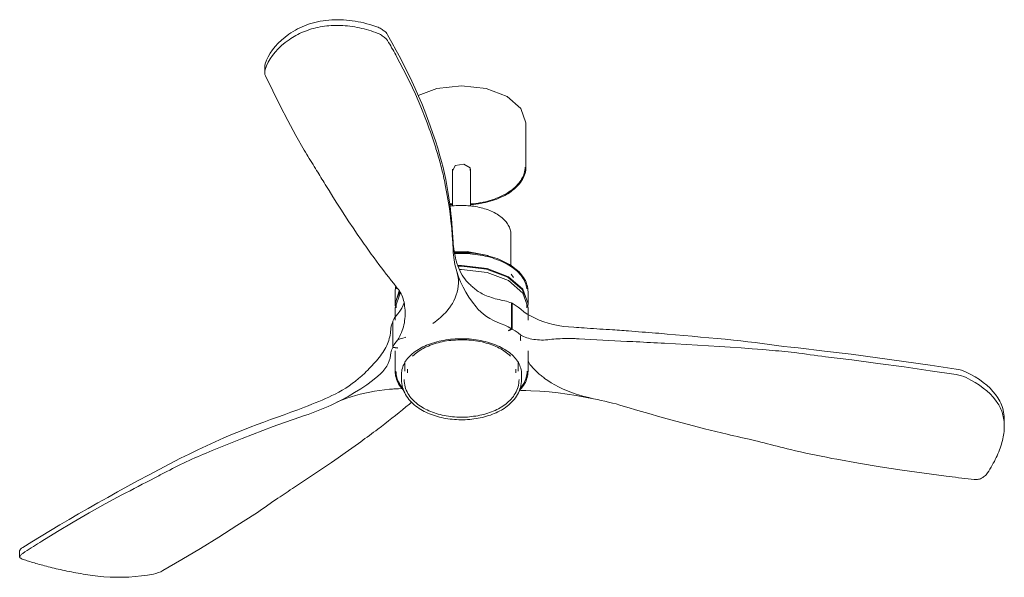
# Model space of a CAD drawing. Header units: millimetres. Extents: x 5695 to 11325, y -2897 to 7544.
# Tile 1 of 3: x 7748 to 8896, y -2897 to -2246. Entities that reach past the tile are written whole.
import ezdxf

# ---------------------------------------------------------------- set-up
doc = ezdxf.new("R2010")
doc.units = ezdxf.units.MM
doc.layers.add('E-LITE-EQPM', color=7, linetype='Continuous', lineweight=20)

# ---------------------------------------------------------------- blocks, each defined once
blk = doc.blocks.new('33370 - 33518 LED LANTAU Matt nickel ceiling fan-511465-00 Isometrico PDF')
at = {"layer": 'E-LITE-EQPM', "color": 251, "lineweight": 9, "true_color": 0x5b5b5b}
for p, q in [((2168.5, -2300.9), (2168.5, -2307.4)), ((2473, -2418.1), (2473, -2366.6)), ((2387.5, -2420.5), (2387.5, -2463.5)), ((2387.9, -2422), (2390.6, -2416.2)), ((2408.5, -2463.5), (2408.5, -2420.5)), ((2455.5, -2532.9), (2455.5, -2496.5)), ((2458.5, -2546.9), (2455.9, -2543.2)), ((2323.1, -2559.2), (2321.8, -2557.7)), ((2320.5, -2563.5), (2320.5, -2577.8)), ((2322.3, -2572.2), (2325.9, -2563.5)), ((2475.5, -2577.8), (2475.5, -2563.5)), ((2320.5, -2582.2), (2320.5, -2596.5)), ((2321.7, -2577.8), (2321.7, -2582.2)), ((2456.3, -2576.5), (2456.3, -2606.6)), ((2456.3, -2577.2), (2457.1, -2576.8)), ((2457.1, -2607), (2457.1, -2576.8)), ((2474.3, -2582.2), (2474.3, -2577.8)), ((2475.5, -2596.5), (2475.5, -2582.2)), ((2318, -2598.5), (2317.7, -2598.5)), ((2317.7, -2598.5), (2317.7, -2628.6)), ((2318, -2628), (2318, -2597.8)), ((2452.4, -2608.9), (2456.3, -2606.6)), ((2457.1, -2607), (2453.2, -2609.3)), ((2470.4, -2615.8), (2472.2, -2616.5)), ((2476, -2617.8), (2478.1, -2618.3)), ((2323.3, -2629.5), (2317.7, -2628.6)), ((2318, -2628), (2323.6, -2628.9)), ((2478.1, -2618.3), (2480.1, -2618.7)), ((2486.7, -2619.6), (2488.9, -2619.7)), ((2493.6, -2619.8), (2496, -2619.7)), ((2532, -2618.3), (2535, -2618.4)), ((2320.5, -2632.6), (2320.5, -2656.2)), ((2475.5, -2656.2), (2475.5, -2632.6)), ((2331.9, -2645), (2331.9, -2656.3)), ((2464.1, -2656.3), (2464.1, -2645)), ((2328, -2659.6), (2328, -2666)), ((2334.8, -2653.8), (2334.8, -2657.9)), ((2461.3, -2657.9), (2461.3, -2653.8)), ((2468, -2666), (2468, -2659.6)), ((2339, -2693.2), (2337.2, -2694.6)), ((2339, -2693.2), (2339.9, -2692.5)), ((3030.9, -2720.3), (3030.9, -2713.7)), ((1882.7, -2865.7), (1882.7, -2872.9))]:
    blk.add_line(p, q, dxfattribs=at)
for points in [[(2298.2, -2254.2, 0), (2294.7, -2253, 0), (2291.2, -2251.9, 0), (2287.7, -2251, 0), (2284.2, -2250.1, 0), (2280.7, -2249.3, 0), (2277.3, -2248.6, 0), (2273.9, -2248, 0), (2270.6, -2247.5, 0), (2267.3, -2247.1, 0), (2263.9, -2246.7, 0), (2260.5, -2246.5, 0), (2257.1, -2246.3, 0), (2253.6, -2246.3, 0), (2250.2, -2246.3, 0), (2246.8, -2246.5, 0), (2243.3, -2246.7, 0), (2239.9, -2247.1, 0), (2236.6, -2247.5, 0), (2233.3, -2248.1, 0), (2230, -2248.8, 0), (2226.8, -2249.5, 0), (2223.7, -2250.4, 0), (2220.6, -2251.3, 0), (2217.7, -2252.3, 0), (2214.8, -2253.4, 0), (2212, -2254.6, 0), (2209.4, -2255.8, 0), (2206.8, -2257.1, 0), (2204.2, -2258.5, 0), (2201.6, -2259.9, 0), (2199.1, -2261.5, 0), (2196.7, -2263.2, 0)], [(2196.8, -2269.6, 0), (2198.8, -2268.3, 0), (2200.7, -2267, 0), (2202.8, -2265.8, 0), (2204.8, -2264.6, 0), (2207, -2263.5, 0), (2209.1, -2262.4, 0), (2211.3, -2261.4, 0), (2213.6, -2260.4, 0), (2215.9, -2259.5, 0), (2218.2, -2258.7, 0), (2220.6, -2257.9, 0), (2223, -2257.1, 0), (2225.5, -2256.4, 0), (2227.9, -2255.8, 0), (2230.4, -2255.2, 0), (2233, -2254.7, 0), (2235.6, -2254.3, 0), (2238.2, -2253.9, 0), (2240.8, -2253.6, 0), (2243.4, -2253.4, 0), (2246.1, -2253.2, 0), (2248.8, -2253, 0), (2251.5, -2253, 0), (2254.2, -2253, 0), (2256.9, -2253, 0), (2259.6, -2253.2, 0), (2262.4, -2253.4, 0), (2265.1, -2253.6, 0), (2267.9, -2253.9, 0), (2270.7, -2254.3, 0), (2273.4, -2254.7, 0), (2276.2, -2255.2, 0), (2278.9, -2255.8, 0), (2281.7, -2256.4, 0), (2284.5, -2257.1, 0), (2287.2, -2257.8, 0), (2290, -2258.6, 0), (2292.7, -2259.4, 0), (2295.4, -2260.3, 0), (2298.2, -2261.3, 0)], [(2311.7, -2263.8, 0), (2311.3, -2263, 0), (2310.7, -2262.2, 0), (2310, -2261.4, 0), (2309.2, -2260.6, 0), (2308.3, -2259.8, 0), (2307.4, -2259.1, 0), (2306.4, -2258.3, 0), (2305.3, -2257.6, 0), (2304.2, -2256.9, 0), (2303, -2256.3, 0), (2301.8, -2255.7, 0), (2300.6, -2255.1, 0), (2299.4, -2254.6, 0), (2298.2, -2254.2, 0)], [(2307.8, -2266.6, 0), (2306.7, -2265.8, 0), (2305.6, -2265, 0), (2304.5, -2264.3, 0), (2303.3, -2263.6, 0), (2302, -2262.9, 0), (2300.7, -2262.3, 0), (2299.5, -2261.8, 0), (2298.2, -2261.3, 0)], [(2196.7, -2263.2, 0), (2192.2, -2266.6, 0), (2188, -2270.1, 0), (2184.1, -2273.8, 0), (2180.6, -2277.5, 0), (2177.5, -2281.4, 0), (2174.8, -2285.4, 0), (2172.4, -2289.5, 0), (2170.5, -2293.6, 0), (2169, -2297.8, 0)], [(2196.8, -2269.6, 0), (2192.3, -2273, 0), (2188, -2276.5, 0), (2184.2, -2280.2, 0), (2180.7, -2284, 0), (2177.5, -2287.9, 0), (2174.8, -2291.9, 0), (2172.4, -2296, 0), (2170.5, -2300.1, 0), (2169, -2304.3, 0)], [(2311.7, -2270.7, 0), (2311.3, -2270, 0), (2310.8, -2269.4, 0), (2310.1, -2268.7, 0), (2309.4, -2268, 0), (2308.6, -2267.3, 0), (2307.8, -2266.6, 0)], [(2343.9, -2326.6, 0), (2339.9, -2317.8, 0), (2335.6, -2309, 0), (2331.2, -2300.1, 0), (2326.7, -2291.1, 0), (2321.9, -2282.1, 0), (2316.9, -2272.9, 0), (2311.7, -2263.8, 0)], [(2322.3, -2289.3, 0), (2321.2, -2287.2, 0), (2320.1, -2285.2, 0), (2318.9, -2283.1, 0), (2317.7, -2281.1, 0), (2316.5, -2279, 0), (2315.4, -2276.9, 0), (2314.2, -2274.9, 0), (2313, -2272.8, 0), (2311.7, -2270.7, 0)], [(2356.5, -2362.8, 0), (2350.6, -2348, 0), (2344.3, -2333.2, 0), (2337.4, -2318.5, 0), (2330.1, -2303.8, 0), (2322.3, -2289.3, 0)], [(2168.5, -2301.6, 0), (2168.6, -2299.7, 0), (2169, -2297.8, 0)], [(2169, -2304.3, 0), (2168.6, -2306.2, 0), (2168.5, -2308.1, 0), (2168.8, -2310.1, 0), (2169.5, -2311.9, 0)], [(2214.5, -2398.4, 0), (2204.8, -2381.2, 0), (2195.4, -2364, 0), (2186.4, -2346.7, 0), (2177.8, -2329.4, 0), (2169.5, -2311.9, 0)], [(2372.8, -2404.9, 0), (2370.3, -2396.2, 0), (2367.6, -2387.6, 0), (2364.7, -2378.9, 0), (2361.6, -2370.2, 0), (2358.4, -2361.5, 0), (2355, -2352.8, 0), (2351.5, -2344.1, 0), (2347.8, -2335.3, 0), (2343.9, -2326.6, 0)], [(2473, -2366.6, 0), (2467.3, -2350, 0), (2451.1, -2336, 0), (2426.7, -2326.6, 0), (2398, -2323.3, 0), (2369.3, -2326.6, 0), (2347.3, -2334.7, 0)], [(2367.5, -2394.6, 0), (2366.4, -2391.2, 0), (2365.3, -2387.7, 0), (2364.1, -2384.2, 0), (2362.9, -2380.7, 0), (2361.7, -2377.1, 0), (2360.4, -2373.6, 0), (2359.1, -2370, 0), (2357.8, -2366.4, 0), (2356.5, -2362.8, 0)], [(2227.8, -2419.9, 0), (2226.3, -2417.5, 0), (2224.8, -2415, 0), (2223.3, -2412.7, 0), (2221.8, -2410.3, 0), (2220.4, -2408, 0), (2218.9, -2405.6, 0), (2217.4, -2403.3, 0), (2216, -2400.8, 0), (2214.5, -2398.4, 0)], [(2367.5, -2394.6, 0), (2367.9, -2395.7, 0), (2368.2, -2396.8, 0)], [(2368.2, -2396.8, 0), (2368.9, -2399, 0), (2369.6, -2401.1, 0), (2370.3, -2403.3, 0), (2370.9, -2405.5, 0), (2371.6, -2407.7, 0), (2372.2, -2409.9, 0), (2372.8, -2412.1, 0), (2373.4, -2414.4, 0), (2374, -2416.7, 0)], [(2384.3, -2461.5, 0), (2383.3, -2454.1, 0), (2382.1, -2446.8, 0), (2380.9, -2439.7, 0), (2379.5, -2432.6, 0), (2378, -2425.5, 0), (2376.4, -2418.5, 0), (2374.6, -2411.6, 0), (2372.8, -2404.9, 0)], [(2239, -2438.4, 0), (2237.8, -2436.3, 0), (2236.5, -2434.3, 0), (2235.2, -2432.2, 0), (2234, -2430.2, 0), (2232.7, -2428.1, 0), (2231.5, -2426.1, 0), (2230.3, -2424, 0), (2229, -2422, 0), (2227.8, -2419.9, 0)], [(2374, -2416.7, 0), (2374.6, -2419.1, 0), (2375.2, -2421.5, 0), (2375.8, -2424, 0), (2376.4, -2426.4, 0), (2376.9, -2428.9, 0), (2377.4, -2431.4, 0), (2378, -2433.8, 0), (2378.5, -2436.3, 0), (2379, -2438.8, 0)], [(2390.6, -2416.2, 0), (2400.7, -2414.6, 0), (2408.2, -2418.9, 0), (2408.2, -2422, 0)], [(2472, -2418.1, 0), (2472, -2419.9, 0), (2471.8, -2421.7, 0), (2471.5, -2423.5, 0), (2471, -2425.2, 0), (2470.5, -2427, 0), (2469.8, -2428.7, 0), (2469, -2430.4, 0), (2468.1, -2432.1, 0), (2467.1, -2433.8, 0), (2466, -2435.4, 0), (2464.7, -2437, 0), (2463.4, -2438.6, 0), (2461.9, -2440.1, 0), (2460.4, -2441.6, 0), (2458.7, -2443.1, 0), (2457, -2444.5, 0), (2455.2, -2445.8, 0), (2453.3, -2447.1, 0), (2451.3, -2448.4, 0), (2449.9, -2449.2, 0)], [(2473, -2418.1, 0), (2473, -2419.9, 0), (2472.8, -2421.8, 0), (2472.4, -2423.7, 0), (2472, -2425.5, 0), (2471.4, -2427.3, 0), (2470.7, -2429.1, 0), (2469.9, -2430.9, 0), (2469, -2432.6, 0), (2467.9, -2434.3, 0), (2466.8, -2436, 0), (2465.5, -2437.7, 0), (2464.1, -2439.3, 0), (2462.6, -2440.8, 0), (2461.1, -2442.3, 0), (2459.4, -2443.8, 0), (2457.6, -2445.2, 0), (2455.8, -2446.6, 0), (2453.8, -2448, 0), (2451.8, -2449.3, 0), (2450.4, -2450, 0)], [(2281.3, -2503.5, 0), (2276.4, -2496.3, 0), (2271.5, -2489.1, 0), (2266.7, -2481.9, 0), (2261.9, -2474.7, 0), (2257.2, -2467.4, 0), (2252.6, -2460.1, 0), (2248, -2452.9, 0), (2243.5, -2445.6, 0), (2239, -2438.4, 0)], [(2379, -2438.8, 0), (2380.6, -2447.2, 0), (2382.1, -2455.7, 0), (2383.4, -2464.2, 0), (2384.6, -2472.6, 0), (2385.6, -2481.1, 0), (2386.5, -2489.6, 0), (2387.2, -2498.1, 0), (2387.8, -2506.5, 0), (2388.2, -2515, 0)], [(2408.2, -2461.2, 0), (2408.9, -2461.2, 0), (2411.8, -2460.9, 0), (2414.6, -2460.5, 0), (2417.5, -2460.1, 0), (2420.3, -2459.6, 0), (2423.1, -2459.1, 0), (2425.8, -2458.5, 0), (2428.5, -2457.8, 0), (2431.1, -2457, 0), (2433.7, -2456.3, 0), (2436.3, -2455.4, 0), (2438.8, -2454.5, 0), (2441.2, -2453.5, 0), (2443.5, -2452.5, 0), (2445.8, -2451.4, 0), (2448, -2450.3, 0), (2449.9, -2449.2, 0)], [(2408.2, -2462.2, 0), (2409, -2462.1, 0), (2411.9, -2461.9, 0), (2414.8, -2461.5, 0), (2417.6, -2461.1, 0), (2420.5, -2460.6, 0), (2423.3, -2460, 0), (2426, -2459.4, 0), (2428.8, -2458.8, 0), (2431.4, -2458, 0), (2434, -2457.2, 0), (2436.6, -2456.3, 0), (2439.1, -2455.4, 0), (2441.6, -2454.4, 0), (2443.9, -2453.4, 0), (2446.3, -2452.3, 0), (2448.5, -2451.1, 0), (2450.4, -2450, 0)], [(2384.3, -2460.9, 0), (2385.6, -2461, 0), (2387.9, -2461.2, 0)], [(2388.2, -2505.2, 0), (2387.9, -2499.9, 0), (2387.6, -2494.6, 0), (2387.2, -2489.1, 0), (2386.8, -2483.7, 0), (2386.3, -2478.2, 0), (2385.7, -2472.7, 0), (2385.1, -2467.1, 0), (2384.3, -2461.5, 0)], [(2384.4, -2461.9, 0), (2385.5, -2462, 0), (2387.9, -2462.2, 0)], [(2455.5, -2496.5, 0), (2455.5, -2495.2, 0), (2455.3, -2493.8, 0), (2455.1, -2492.4, 0), (2454.7, -2491.1, 0), (2454.3, -2489.7, 0), (2453.8, -2488.4, 0), (2453.2, -2487.1, 0), (2452.5, -2485.8, 0), (2451.7, -2484.5, 0), (2450.8, -2483.2, 0), (2449.9, -2482, 0), (2448.9, -2480.8, 0), (2447.7, -2479.6, 0), (2446.5, -2478.5, 0), (2445.3, -2477.3, 0), (2443.9, -2476.2, 0), (2442.5, -2475.2, 0), (2441, -2474.2, 0), (2439.5, -2473.2, 0), (2437.8, -2472.2, 0), (2436.2, -2471.3, 0), (2434.4, -2470.5, 0), (2432.6, -2469.6, 0), (2430.8, -2468.9, 0), (2428.9, -2468.1, 0), (2426.9, -2467.4, 0), (2424.9, -2466.8, 0), (2422.9, -2466.2, 0), (2420.8, -2465.6, 0), (2418.7, -2465.1, 0), (2416.5, -2464.7, 0), (2414.4, -2464.3, 0), (2412.2, -2463.9, 0), (2409.9, -2463.6, 0), (2407.7, -2463.4, 0), (2405.5, -2463.2, 0), (2403.2, -2463, 0), (2400.9, -2462.9, 0), (2398.6, -2462.9, 0), (2396.3, -2462.9, 0), (2394.1, -2463, 0), (2391.8, -2463.1, 0), (2389.5, -2463.3, 0), (2387.3, -2463.5, 0), (2385.1, -2463.8, 0), (2384.6, -2463.8, 0)], [(2296, -2524.1, 0), (2294.4, -2521.9, 0), (2292.7, -2519.6, 0), (2291.1, -2517.3, 0), (2289.4, -2515, 0), (2287.8, -2512.7, 0), (2286.2, -2510.4, 0), (2284.6, -2508.1, 0), (2282.9, -2505.8, 0), (2281.3, -2503.5, 0)], [(2392.6, -2530.1, 0), (2391.8, -2527.3, 0), (2391.1, -2524.5, 0), (2390.4, -2521.8, 0), (2389.8, -2519, 0), (2389.3, -2516.2, 0), (2388.9, -2513.4, 0), (2388.6, -2510.7, 0), (2388.4, -2508, 0), (2388.2, -2505.2, 0)], [(2321.8, -2557.7, 0), (2318.9, -2554, 0), (2316, -2550.3, 0), (2313.1, -2546.6, 0), (2310.2, -2542.9, 0), (2307.3, -2539.2, 0), (2304.5, -2535.5, 0), (2301.6, -2531.7, 0), (2298.8, -2527.9, 0), (2296, -2524.1, 0)], [(2388.2, -2515, 0), (2388.4, -2517.8, 0), (2388.6, -2520.6, 0), (2388.9, -2523.4, 0), (2389.3, -2526.2, 0), (2389.8, -2528.9, 0), (2390.3, -2531.7, 0), (2390.9, -2534.5, 0), (2391.6, -2537.2, 0), (2392.4, -2540, 0)], [(2389.4, -2516.8, 0), (2404.5, -2516.6, 0), (2428.6, -2521.4, 0), (2429.6, -2521.8, 0)], [(2389.5, -2517.3, 0), (2404.3, -2517.1, 0), (2421.7, -2519.9, 0)], [(2475.5, -2563.5, 0), (2475.4, -2561.6, 0), (2475.3, -2559.7, 0), (2474.9, -2557.9, 0), (2474.5, -2556, 0), (2473.9, -2554.2, 0), (2473.2, -2552.3, 0), (2472.4, -2550.6, 0), (2471.4, -2548.8, 0), (2470.4, -2547, 0), (2469.2, -2545.3, 0), (2467.9, -2543.7, 0), (2466.5, -2542, 0), (2465, -2540.4, 0), (2463.3, -2538.9, 0), (2461.6, -2537.4, 0), (2459.8, -2535.9, 0), (2457.9, -2534.5, 0), (2455.9, -2533.1, 0), (2453.8, -2531.8, 0), (2451.6, -2530.5, 0), (2449.3, -2529.3, 0), (2447, -2528.1, 0), (2444.6, -2527, 0), (2442.1, -2525.9, 0), (2439.5, -2524.9, 0), (2436.9, -2524, 0), (2434.2, -2523.1, 0), (2431.5, -2522.3, 0), (2428.7, -2521.6, 0), (2425.8, -2520.9, 0), (2422.9, -2520.3, 0), (2420, -2519.8, 0), (2417.1, -2519.3, 0), (2414.1, -2518.9, 0), (2411, -2518.6, 0), (2408, -2518.3, 0), (2405, -2518.1, 0), (2401.9, -2518, 0), (2398.8, -2517.9, 0), (2395.8, -2517.9, 0), (2392.7, -2518, 0), (2389.7, -2518.2, 0)], [(2474.3, -2560.1, 0), (2474.3, -2559.9, 0), (2473.9, -2558.1, 0), (2473.5, -2556.3, 0), (2473, -2554.5, 0), (2472.3, -2552.7, 0), (2471.5, -2551, 0), (2470.6, -2549.3, 0), (2469.5, -2547.6, 0), (2468.4, -2545.9, 0), (2467.1, -2544.3, 0), (2465.7, -2542.7, 0), (2464.3, -2541.1, 0), (2462.7, -2539.6, 0), (2461, -2538.1, 0), (2459.2, -2536.7, 0), (2457.3, -2535.3, 0), (2455.3, -2533.9, 0), (2453.3, -2532.6, 0), (2451.1, -2531.4, 0), (2448.9, -2530.2, 0), (2446.6, -2529, 0), (2444.2, -2527.9, 0), (2441.7, -2526.9, 0), (2439.2, -2525.9, 0), (2436.6, -2525, 0), (2433.9, -2524.1, 0), (2431.2, -2523.3, 0), (2428.4, -2522.6, 0), (2425.6, -2521.9, 0), (2422.7, -2521.3, 0), (2419.8, -2520.8, 0), (2416.9, -2520.3, 0), (2413.9, -2519.9, 0), (2410.9, -2519.6, 0), (2407.9, -2519.3, 0), (2404.9, -2519.1, 0), (2401.9, -2519, 0), (2398.8, -2518.9, 0), (2395.8, -2518.9, 0), (2392.7, -2519, 0), (2389.8, -2519.2, 0)], [(2405.3, -2552.7, 0), (2403.5, -2550.7, 0), (2401.9, -2548.6, 0), (2400.3, -2546.4, 0), (2398.7, -2544, 0), (2397.3, -2541.5, 0), (2396, -2538.8, 0), (2394.8, -2536.1, 0), (2393.7, -2533.2, 0), (2392.6, -2530.1, 0)], [(2393.8, -2533.1, 0), (2398, -2533.1, 0), (2427.7, -2536.5, 0), (2452.8, -2546.2, 0), (2469.6, -2560.7, 0), (2475.5, -2577.8, 0), (2475.4, -2580, 0)], [(2394, -2533.8, 0), (2398, -2533.8, 0), (2427.2, -2537.1, 0), (2452, -2546.7, 0), (2468.5, -2561, 0), (2473.7, -2572.2, 0)], [(2392.4, -2540, 0), (2393.3, -2543.4, 0), (2393.9, -2546.8, 0), (2394.3, -2550.2, 0), (2394.4, -2553.6, 0), (2394.2, -2557.1, 0), (2393.7, -2560.5, 0), (2392.9, -2563.9, 0), (2391.9, -2567.3, 0), (2390.6, -2570.6, 0), (2389.1, -2574, 0), (2387.3, -2577.2, 0), (2385.2, -2580.5, 0)], [(2414.9, -2581.3, 0), (2410.6, -2575.6, 0), (2406.6, -2569.8, 0), (2403, -2564, 0), (2399.8, -2558.1, 0), (2396.9, -2552.1, 0), (2394.5, -2546.1, 0), (2392.4, -2540, 0)], [(2395.5, -2537.5, 0), (2398, -2537.5, 0), (2427.7, -2540.9, 0), (2452.8, -2550.6, 0), (2469.6, -2565.1, 0), (2475.5, -2582.2, 0)], [(2320.5, -2563.5, 0), (2320.6, -2561.6, 0), (2320.8, -2559.7, 0), (2321.1, -2557.9, 0), (2321.3, -2557, 0)], [(2321.7, -2560.1, 0), (2321.8, -2559.9, 0), (2322.1, -2558.1, 0)], [(2323.1, -2559.2, 0), (2323.7, -2560.1, 0), (2324.4, -2560.9, 0)], [(2405.3, -2552.7, 0), (2406.3, -2553.7, 0), (2407.3, -2554.6, 0), (2408.3, -2555.6, 0), (2409.3, -2556.6, 0), (2410.4, -2557.6, 0), (2411.5, -2558.5, 0), (2412.6, -2559.5, 0), (2413.8, -2560.4, 0), (2414.9, -2561.3, 0)], [(2320.6, -2580, 0), (2320.5, -2577.8, 0), (2325.3, -2562.4, 0)], [(2320.5, -2582.2, 0), (2326.4, -2565.1, 0), (2326.7, -2564.6, 0)], [(2331.9, -2582.5, 0), (2331.6, -2580.2, 0), (2331.3, -2578, 0), (2330.9, -2575.8, 0), (2330.4, -2573.7, 0), (2329.8, -2571.6, 0), (2329.1, -2569.6, 0), (2328.3, -2567.7, 0), (2327.5, -2565.9, 0), (2326.5, -2564.1, 0), (2325.5, -2562.5, 0), (2324.4, -2560.9, 0)], [(2444.1, -2573.2, 0), (2441.7, -2572.7, 0), (2439.5, -2572.1, 0), (2437.2, -2571.6, 0), (2435.1, -2570.9, 0), (2433, -2570.3, 0), (2431, -2569.6, 0), (2429, -2568.9, 0), (2427.1, -2568.2, 0), (2425.3, -2567.4, 0), (2423.6, -2566.6, 0), (2422, -2565.8, 0), (2420.4, -2564.9, 0), (2418.9, -2564.1, 0), (2417.5, -2563.2, 0), (2416.2, -2562.3, 0), (2414.9, -2561.3, 0)], [(2323.6, -2589.3, 0), (2326.1, -2586, 0), (2328.2, -2582.7, 0), (2329.9, -2579.2, 0), (2331, -2576.2, 0)], [(2323.6, -2619.5, 0), (2324.8, -2617.5, 0), (2326, -2615.4, 0), (2327, -2613.3, 0), (2328, -2611.1, 0), (2328.8, -2608.9, 0), (2329.6, -2606.7, 0), (2330.2, -2604.4, 0), (2330.8, -2602.1, 0), (2331.3, -2599.7, 0), (2331.6, -2597.3, 0), (2331.9, -2594.9, 0), (2332.1, -2592.5, 0), (2332.2, -2590, 0), (2332.2, -2587.5, 0), (2332.1, -2585, 0), (2331.9, -2582.5, 0)], [(2384, -2582.2, 0), (2383.3, -2583.2, 0), (2382.5, -2584.1, 0)], [(2385.2, -2580.5, 0), (2384.6, -2581.3, 0), (2384, -2582.2, 0)], [(2444.1, -2600.9, 0), (2439.5, -2598.9, 0), (2435.1, -2596.9, 0), (2431, -2594.6, 0), (2427.2, -2592.2, 0), (2423.6, -2589.7, 0), (2420.4, -2587, 0), (2417.5, -2584.2, 0), (2414.9, -2581.3, 0)], [(2444.1, -2573.2, 0), (2446.3, -2573.7, 0), (2448.4, -2574.2, 0), (2450.5, -2574.7, 0), (2452.5, -2575.3, 0), (2454.4, -2575.9, 0), (2456.3, -2576.5, 0)], [(2457.1, -2576.8, 0), (2460.6, -2579.1, 0), (2464, -2581.4, 0), (2467.1, -2583.9, 0)], [(2318, -2597.8, 0), (2319.5, -2594.9, 0), (2321.4, -2592.1, 0), (2323.6, -2589.3, 0)], [(2382.5, -2584.1, 0), (2380.9, -2586, 0), (2379.2, -2588, 0), (2377.4, -2589.8, 0), (2375.5, -2591.7, 0), (2373.5, -2593.5, 0), (2371.5, -2595.3, 0), (2369.3, -2597.1, 0), (2367.1, -2598.8, 0), (2364.7, -2600.5, 0)], [(2467.1, -2583.9, 0), (2470.7, -2586.8, 0), (2474.7, -2589.5, 0), (2479, -2592.1, 0), (2483.7, -2594.5, 0), (2488.6, -2596.6, 0), (2493.8, -2598.5, 0), (2499.2, -2600.2, 0), (2504.9, -2601.7, 0), (2510.7, -2602.9, 0), (2516.7, -2603.9, 0), (2522.7, -2604.6, 0), (2528.9, -2605, 0)], [(2315.2, -2610, 0), (2315.4, -2608.1, 0), (2315.7, -2606.1, 0), (2316.1, -2604.2, 0), (2316.5, -2602.3, 0), (2317.1, -2600.4, 0), (2317.7, -2598.5, 0)], [(2456.3, -2606.6, 0), (2452.5, -2604.6, 0), (2448.4, -2602.6, 0), (2444.1, -2600.9, 0)], [(2540.9, -2605.8, 0), (2537.9, -2605.6, 0), (2534.9, -2605.4, 0), (2531.9, -2605.2, 0), (2528.9, -2605, 0)], [(2574.2, -2608, 0), (2570.5, -2607.7, 0), (2566.8, -2607.5, 0), (2563.1, -2607.2, 0), (2559.4, -2607, 0), (2555.7, -2606.7, 0), (2552, -2606.5, 0), (2548.3, -2606.2, 0), (2544.6, -2606, 0), (2540.9, -2605.8, 0)], [(2315.2, -2610, 0), (2315, -2612, 0), (2314.6, -2614.1, 0), (2314.2, -2616.1, 0), (2313.7, -2618.2, 0), (2313.1, -2620.3, 0), (2312.3, -2622.3, 0), (2311.5, -2624.4, 0), (2310.7, -2626.4, 0), (2309.7, -2628.4, 0), (2308.6, -2630.4, 0), (2307.4, -2632.4, 0), (2306.2, -2634.4, 0), (2304.8, -2636.4, 0), (2303.4, -2638.3, 0), (2301.9, -2640.2, 0), (2300.4, -2642.1, 0)], [(2333.1, -2616.4, 0), (2332.3, -2616.7, 0), (2329.4, -2617.7, 0), (2326.5, -2618.6, 0), (2323.6, -2619.5, 0)], [(2467.1, -2614.1, 0), (2464, -2611.6, 0), (2460.6, -2609.3, 0), (2457.1, -2607, 0)], [(2467, -2620.7, 0), (2466.9, -2619.9, 0), (2466.9, -2617.9, 0), (2466.9, -2616, 0), (2467.1, -2614.1, 0)], [(2467.1, -2614.1, 0), (2468.7, -2615, 0), (2470.4, -2615.8, 0)], [(2472.2, -2616.5, 0), (2474.1, -2617.2, 0), (2476, -2617.8, 0)], [(2592.8, -2609.3, 0), (2590.1, -2609.1, 0), (2587.5, -2608.9, 0), (2584.8, -2608.7, 0), (2582.2, -2608.5, 0), (2579.5, -2608.3, 0), (2576.9, -2608.1, 0), (2574.2, -2608, 0)], [(2628.1, -2612, 0), (2624.2, -2611.7, 0), (2620.2, -2611.4, 0), (2616.3, -2611.1, 0), (2612.4, -2610.8, 0), (2608.5, -2610.5, 0), (2604.5, -2610.2, 0), (2600.6, -2609.9, 0), (2596.7, -2609.6, 0), (2592.8, -2609.3, 0)], [(2715.3, -2620, 0), (2705.6, -2619, 0), (2696, -2618.1, 0), (2686.3, -2617.2, 0), (2676.6, -2616.3, 0), (2666.9, -2615.4, 0), (2657.2, -2614.5, 0), (2647.5, -2613.7, 0), (2637.8, -2612.8, 0), (2628.1, -2612, 0)], [(2317.7, -2628.6, 0), (2316.5, -2631.6, 0), (2315.7, -2634.6, 0), (2315.2, -2637.6, 0)], [(2323.6, -2619.5, 0), (2321.4, -2622.3, 0), (2319.5, -2625.1, 0), (2318, -2628, 0)], [(2468, -2659.6, 0), (2468, -2657.8, 0), (2467.8, -2656.1, 0), (2467.5, -2654.4, 0), (2467.1, -2652.8, 0), (2466.5, -2651.1, 0), (2465.9, -2649.4, 0), (2465.1, -2647.8, 0), (2464.3, -2646.2, 0), (2463.3, -2644.6, 0), (2462.2, -2643.1, 0), (2461.1, -2641.5, 0), (2459.8, -2640.1, 0), (2458.4, -2638.6, 0), (2457, -2637.2, 0), (2455.4, -2635.8, 0), (2453.8, -2634.5, 0), (2452, -2633.2, 0), (2450.2, -2632, 0), (2448.3, -2630.8, 0), (2446.3, -2629.6, 0), (2444.3, -2628.5, 0), (2442.2, -2627.5, 0), (2440, -2626.5, 0), (2437.7, -2625.5, 0), (2435.4, -2624.6, 0), (2433.1, -2623.8, 0), (2430.6, -2623, 0), (2428.2, -2622.3, 0), (2425.6, -2621.6, 0), (2423.1, -2621, 0), (2420.5, -2620.4, 0), (2417.8, -2619.9, 0), (2415.2, -2619.5, 0), (2412.5, -2619.2, 0), (2409.8, -2618.8, 0), (2407, -2618.6, 0), (2404.3, -2618.4, 0), (2401.5, -2618.3, 0), (2398.8, -2618.3, 0), (2396, -2618.3, 0), (2393.2, -2618.4, 0), (2390.5, -2618.5, 0), (2387.7, -2618.7, 0), (2385, -2619, 0), (2382.3, -2619.3, 0), (2379.6, -2619.7, 0), (2377, -2620.2, 0), (2374.3, -2620.7, 0), (2371.8, -2621.3, 0), (2369.2, -2621.9, 0), (2366.7, -2622.6, 0), (2364.3, -2623.3, 0), (2361.9, -2624.2, 0), (2359.5, -2625, 0), (2357.2, -2625.9, 0), (2355, -2626.9, 0), (2352.9, -2627.9, 0), (2350.8, -2629, 0), (2348.9, -2630, 0)], [(2455, -2638.7, 0), (2454.8, -2638.4, 0), (2453.5, -2637.2, 0), (2452.1, -2635.9, 0), (2450.6, -2634.7, 0), (2449, -2633.5, 0), (2447.3, -2632.4, 0), (2445.6, -2631.3, 0), (2443.8, -2630.2, 0), (2441.8, -2629.2, 0), (2439.9, -2628.2, 0), (2437.8, -2627.3, 0), (2435.7, -2626.4, 0), (2433.5, -2625.5, 0), (2431.3, -2624.7, 0), (2429, -2624, 0), (2426.7, -2623.3, 0), (2424.3, -2622.7, 0), (2421.9, -2622.1, 0), (2419.4, -2621.6, 0), (2416.9, -2621.1, 0), (2414.4, -2620.7, 0), (2411.8, -2620.4, 0), (2409.2, -2620.1, 0), (2406.6, -2619.9, 0), (2404, -2619.7, 0), (2401.4, -2619.6, 0), (2398.7, -2619.5, 0), (2396.1, -2619.5, 0), (2393.5, -2619.6, 0), (2390.8, -2619.8, 0), (2388.2, -2619.9, 0), (2385.6, -2620.2, 0), (2383, -2620.5, 0), (2380.5, -2620.9, 0), (2378, -2621.3, 0), (2375.5, -2621.8, 0), (2373, -2622.4, 0), (2370.6, -2623, 0), (2368.3, -2623.6, 0), (2365.9, -2624.3, 0), (2363.7, -2625.1, 0), (2361.5, -2625.9, 0), (2359.3, -2626.8, 0), (2357.2, -2627.7, 0), (2355.2, -2628.7, 0), (2353.3, -2629.7, 0), (2351.6, -2630.6, 0)], [(2480.1, -2618.7, 0), (2482.2, -2619.1, 0), (2484.4, -2619.4, 0), (2486.7, -2619.6, 0)], [(2488.9, -2619.7, 0), (2491.3, -2619.8, 0), (2493.6, -2619.8, 0)], [(2496, -2619.7, 0), (2498.5, -2619.5, 0), (2500.9, -2619.3, 0)], [(2500.9, -2619.3, 0), (2503.2, -2619, 0), (2505.6, -2618.8, 0), (2508, -2618.6, 0), (2510.5, -2618.5, 0), (2513, -2618.3, 0), (2515.6, -2618.2, 0), (2518.2, -2618.2, 0), (2520.8, -2618.1, 0), (2523.5, -2618.1, 0), (2526.2, -2618.1, 0), (2528.9, -2618.2, 0)], [(2532, -2618.3, 0), (2530.4, -2618.2, 0), (2528.9, -2618.2, 0)], [(2535, -2618.4, 0), (2541.9, -2618.8, 0), (2548.9, -2619.2, 0), (2555.9, -2619.5, 0), (2562.8, -2619.9, 0), (2569.8, -2620.3, 0), (2576.7, -2620.6, 0), (2583.7, -2621, 0), (2590.6, -2621.4, 0), (2597.6, -2621.7, 0)], [(2597.6, -2621.7, 0), (2601.7, -2621.9, 0), (2605.9, -2622.1, 0), (2610, -2622.4, 0), (2614.1, -2622.6, 0), (2618.3, -2622.8, 0), (2622.4, -2623, 0), (2626.6, -2623.2, 0), (2630.7, -2623.4, 0), (2634.8, -2623.6, 0)], [(2634.8, -2623.6, 0), (2647.6, -2624.3, 0), (2660.4, -2625, 0), (2673.2, -2625.7, 0), (2685.9, -2626.5, 0), (2698.7, -2627.3, 0), (2711.4, -2628.1, 0), (2724.1, -2629, 0), (2736.8, -2630, 0), (2749.5, -2631, 0)], [(2790.4, -2629.1, 0), (2782.1, -2628.2, 0), (2773.8, -2627.2, 0), (2765.4, -2626.1, 0), (2757.1, -2625, 0), (2748.7, -2624, 0), (2740.4, -2622.9, 0), (2732, -2621.9, 0), (2723.7, -2620.9, 0), (2715.3, -2620, 0)], [(2974.8, -2653.7, 0), (2944.3, -2649.1, 0), (2913.7, -2644.7, 0), (2883, -2640.5, 0), (2852.2, -2636.5, 0), (2821.4, -2632.7, 0), (2790.4, -2629.1, 0)], [(2315.2, -2637.6, 0), (2314.6, -2640.9, 0), (2313.7, -2644.1, 0), (2312.4, -2647.3, 0), (2310.7, -2650.4, 0), (2308.6, -2653.4, 0), (2306.2, -2656.4, 0), (2303.4, -2659.2, 0), (2300.4, -2662, 0)], [(2328, -2659.6, 0), (2328.1, -2657.8, 0), (2328.3, -2656.1, 0), (2328.5, -2654.4, 0), (2329, -2652.8, 0), (2329.5, -2651.1, 0), (2330.1, -2649.4, 0), (2330.9, -2647.8, 0), (2331.7, -2646.2, 0), (2332.7, -2644.6, 0), (2333.8, -2643.1, 0), (2335, -2641.5, 0), (2336.2, -2640.1, 0), (2337.6, -2638.6, 0), (2339.1, -2637.2, 0), (2340.6, -2635.8, 0), (2342.3, -2634.5, 0), (2344, -2633.2, 0), (2345.8, -2632, 0), (2347.7, -2630.8, 0), (2348.9, -2630, 0)], [(2341, -2638.7, 0), (2341.2, -2638.4, 0), (2342.6, -2637.2, 0), (2344, -2635.9, 0), (2345.5, -2634.7, 0), (2347, -2633.5, 0), (2348.7, -2632.4, 0), (2350.4, -2631.3, 0), (2351.6, -2630.6, 0)], [(2749.5, -2631, 0), (2753.2, -2631.3, 0), (2756.8, -2631.6, 0), (2760.5, -2631.9, 0), (2764.1, -2632.3, 0), (2767.8, -2632.6, 0), (2771.4, -2632.9, 0), (2775.1, -2633.3, 0), (2778.7, -2633.7, 0), (2782.3, -2634, 0)], [(2782.3, -2634, 0), (2786.8, -2634.5, 0), (2791.3, -2635.1, 0), (2795.7, -2635.7, 0), (2800.2, -2636.3, 0), (2804.6, -2637, 0), (2809.1, -2637.6, 0), (2813.6, -2638.2, 0), (2818, -2638.8, 0), (2822.5, -2639.4, 0)], [(2822.5, -2639.4, 0), (2853.1, -2643.1, 0), (2883.6, -2647.1, 0), (2914.1, -2651.2, 0), (2944.5, -2655.6, 0), (2974.8, -2660.2, 0)], [(2285.1, -2658.3, 0), (2286.9, -2656.5, 0), (2288.6, -2654.8, 0), (2290.4, -2653, 0), (2292.1, -2651.2, 0), (2293.8, -2649.4, 0), (2295.5, -2647.6, 0), (2297.1, -2645.7, 0), (2298.7, -2643.9, 0), (2300.4, -2642.1, 0)], [(2490.7, -2661.3, 0), (2488.6, -2659.5, 0), (2486.5, -2657.7, 0), (2484.6, -2655.9, 0), (2482.8, -2654, 0), (2481, -2652.1, 0), (2479.4, -2650.2, 0), (2477.8, -2648.2, 0), (2476.4, -2646.2, 0), (2475.5, -2644.9, 0)], [(2300.4, -2662, 0), (2294, -2667, 0), (2287.4, -2671.9, 0), (2280.4, -2676.6, 0), (2273.2, -2681.2, 0), (2265.6, -2685.6, 0), (2257.8, -2689.8, 0), (2249.7, -2693.9, 0)], [(2285.1, -2658.3, 0), (2281.6, -2661.6, 0), (2278, -2664.8, 0), (2274.4, -2667.8, 0), (2270.6, -2670.7, 0), (2266.8, -2673.4, 0), (2262.9, -2676, 0), (2258.9, -2678.4, 0), (2254.8, -2680.7, 0), (2250.7, -2682.8, 0)], [(2320.5, -2656.2, 0), (2320.6, -2658.1, 0), (2320.8, -2660, 0), (2321.1, -2661.9, 0), (2321.6, -2663.7, 0), (2322.1, -2665.6, 0), (2322.8, -2667.4, 0), (2323.7, -2669.2, 0), (2324.6, -2670.9, 0), (2325.7, -2672.7, 0), (2326.9, -2674.4, 0), (2328.2, -2676.1, 0), (2329.6, -2677.7, 0), (2330.8, -2679, 0)], [(2321.5, -2656.2, 0), (2321.6, -2658.1, 0), (2321.8, -2659.9, 0), (2322.1, -2661.7, 0), (2322.5, -2663.5, 0), (2323.1, -2665.2, 0), (2323.8, -2667, 0), (2324.6, -2668.7, 0), (2325.5, -2670.5, 0), (2326.5, -2672.1, 0), (2327.7, -2673.8, 0), (2328.9, -2675.4, 0), (2330.1, -2676.8, 0)], [(2475.5, -2656.2, 0), (2475.4, -2658.1, 0), (2475.3, -2660, 0), (2474.9, -2661.9, 0), (2474.5, -2663.7, 0), (2473.9, -2665.6, 0), (2473.2, -2667.4, 0), (2472.4, -2669.2, 0), (2471.4, -2670.9, 0), (2470.4, -2672.7, 0), (2469.2, -2674.4, 0), (2467.9, -2676.1, 0), (2466.5, -2677.7, 0), (2465, -2679.3, 0)], [(2474.5, -2656.2, 0), (2474.4, -2658.1, 0), (2474.3, -2659.9, 0), (2473.9, -2661.7, 0), (2473.5, -2663.5, 0), (2473, -2665.2, 0), (2472.3, -2667, 0), (2471.5, -2668.7, 0), (2470.5, -2670.5, 0), (2469.5, -2672.1, 0), (2468.4, -2673.8, 0), (2467.1, -2675.4, 0), (2465.9, -2676.8, 0)], [(2492.8, -2662.9, 0), (2491.7, -2662.1, 0), (2490.7, -2661.3, 0)], [(2494.8, -2664.5, 0), (2493.8, -2663.7, 0), (2492.8, -2662.9, 0)], [(2974.8, -2653.7, 0), (2977.9, -2654.3, 0), (2981, -2655, 0), (2983.8, -2656, 0), (2986.5, -2657.2, 0)], [(2986.5, -2663.7, 0), (2983.8, -2662.5, 0), (2981, -2661.6, 0), (2977.9, -2660.8, 0), (2974.8, -2660.2, 0)], [(3023.4, -2687.3, 0), (3020.7, -2683.4, 0), (3017.7, -2679.7, 0), (3014.3, -2676.1, 0), (3010.5, -2672.6, 0), (3006.3, -2669.2, 0), (3001.8, -2666, 0), (2997, -2662.9, 0), (2991.9, -2659.9, 0), (2986.5, -2657.2, 0)], [(3023.5, -2693.9, 0), (3020.8, -2690.1, 0), (3017.8, -2686.3, 0), (3014.3, -2682.7, 0), (3010.5, -2679.2, 0), (3006.4, -2675.8, 0), (3001.9, -2672.5, 0), (2997, -2669.4, 0), (2991.9, -2666.5, 0), (2986.5, -2663.7, 0)], [(2328, -2666, 0), (2328.1, -2668.3, 0), (2328.3, -2670.6, 0), (2328.7, -2672.9, 0), (2329.3, -2675.1, 0), (2330, -2677.3, 0), (2330.8, -2679.4, 0), (2331.7, -2681.5, 0), (2332.8, -2683.5, 0), (2334, -2685.4, 0), (2335.3, -2687.3, 0), (2336.6, -2689, 0), (2338.1, -2690.7, 0), (2339.6, -2692.4, 0), (2341.3, -2693.9, 0), (2342.9, -2695.4, 0), (2344.7, -2696.8, 0), (2346.5, -2698.2, 0), (2348.4, -2699.5, 0), (2350.4, -2700.7, 0), (2352.4, -2701.9, 0), (2354.4, -2703, 0), (2356.5, -2704, 0), (2358.7, -2705, 0), (2360.8, -2706, 0), (2363.1, -2706.8, 0), (2365.4, -2707.6, 0), (2367.7, -2708.4, 0), (2370, -2709.1, 0), (2372.4, -2709.7, 0), (2374.8, -2710.3, 0), (2377.2, -2710.8, 0), (2379.7, -2711.2, 0), (2382.2, -2711.6, 0), (2384.7, -2712, 0), (2387.2, -2712.3, 0), (2389.7, -2712.5, 0), (2392.2, -2712.6, 0), (2394.8, -2712.7, 0), (2397.3, -2712.8, 0), (2399.9, -2712.8, 0), (2402.4, -2712.7, 0), (2405, -2712.6, 0), (2407.5, -2712.4, 0), (2410, -2712.1, 0), (2412.5, -2711.8, 0), (2415, -2711.5, 0), (2417.5, -2711, 0), (2419.9, -2710.5, 0), (2422.3, -2710, 0), (2424.7, -2709.4, 0), (2427.1, -2708.8, 0), (2429.4, -2708, 0), (2431.7, -2707.3, 0), (2434, -2706.4, 0), (2436.2, -2705.5, 0), (2438.4, -2704.6, 0), (2440.5, -2703.6, 0), (2442.6, -2702.5, 0), (2444.4, -2701.5, 0)], [(2331, -2666, 0), (2331.1, -2668.1, 0), (2331.3, -2670.2, 0), (2331.7, -2672.3, 0), (2332.2, -2674.3, 0), (2332.8, -2676.3, 0), (2333.5, -2678.3, 0), (2334.4, -2680.2, 0), (2335.4, -2682, 0), (2336.5, -2683.8, 0), (2337.7, -2685.5, 0), (2339, -2687.1, 0), (2340.3, -2688.7, 0), (2341.8, -2690.3, 0), (2343.3, -2691.7, 0), (2344.9, -2693.1, 0), (2346.5, -2694.5, 0), (2348.3, -2695.8, 0), (2350.1, -2697, 0), (2351.9, -2698.2, 0), (2353.8, -2699.3, 0), (2355.8, -2700.3, 0), (2357.8, -2701.3, 0), (2359.9, -2702.3, 0), (2362, -2703.2, 0), (2364.1, -2704, 0), (2366.3, -2704.8, 0), (2368.5, -2705.5, 0), (2370.8, -2706.2, 0), (2373.1, -2706.8, 0), (2375.5, -2707.3, 0), (2377.8, -2707.8, 0), (2380.2, -2708.3, 0), (2382.6, -2708.7, 0), (2385, -2709, 0), (2387.5, -2709.3, 0), (2389.9, -2709.5, 0), (2392.4, -2709.6, 0), (2394.9, -2709.7, 0), (2397.3, -2709.8, 0), (2399.8, -2709.8, 0), (2402.3, -2709.7, 0), (2404.8, -2709.6, 0), (2407.2, -2709.4, 0), (2409.7, -2709.1, 0), (2412.1, -2708.8, 0), (2414.5, -2708.5, 0), (2416.9, -2708.1, 0), (2419.3, -2707.6, 0), (2421.6, -2707.1, 0), (2424, -2706.5, 0), (2426.3, -2705.9, 0), (2428.5, -2705.2, 0), (2430.7, -2704.4, 0), (2432.9, -2703.6, 0), (2435, -2702.8, 0), (2437.1, -2701.9, 0), (2439.2, -2700.9, 0), (2441.1, -2699.9, 0), (2442.9, -2698.9, 0)], [(2465, -2666, 0), (2464.9, -2668.1, 0), (2464.7, -2670.2, 0), (2464.4, -2672.3, 0), (2463.9, -2674.3, 0), (2463.2, -2676.3, 0), (2462.5, -2678.3, 0), (2461.6, -2680.2, 0), (2460.6, -2682, 0), (2459.5, -2683.8, 0), (2458.4, -2685.5, 0), (2457.1, -2687.1, 0), (2455.7, -2688.7, 0), (2454.3, -2690.3, 0), (2452.7, -2691.7, 0), (2451.1, -2693.1, 0), (2449.5, -2694.5, 0), (2447.8, -2695.8, 0), (2446, -2697, 0), (2444.1, -2698.2, 0), (2442.9, -2698.9, 0)], [(2468, -2666, 0), (2467.9, -2668.3, 0), (2467.7, -2670.6, 0), (2467.3, -2672.9, 0), (2466.8, -2675.1, 0), (2466.1, -2677.3, 0), (2465.2, -2679.4, 0), (2464.3, -2681.5, 0), (2463.2, -2683.5, 0), (2462.1, -2685.4, 0), (2460.8, -2687.3, 0), (2459.4, -2689, 0), (2457.9, -2690.7, 0), (2456.4, -2692.4, 0), (2454.8, -2693.9, 0), (2453.1, -2695.4, 0), (2451.3, -2696.8, 0), (2449.5, -2698.2, 0), (2447.6, -2699.5, 0), (2445.7, -2700.7, 0), (2444.4, -2701.5, 0)], [(2551.9, -2688.3, 0), (2546.4, -2687, 0), (2541, -2685.6, 0), (2535.6, -2684.1, 0), (2530.4, -2682.4, 0), (2525.4, -2680.6, 0), (2520.5, -2678.7, 0), (2515.8, -2676.6, 0), (2511.2, -2674.4, 0), (2506.8, -2672.1, 0), (2502.6, -2669.6, 0), (2498.6, -2667.1, 0), (2494.8, -2664.5, 0)], [(2250.7, -2682.8, 0), (2246.9, -2684.6, 0), (2243.1, -2686.4, 0), (2239.3, -2688.1, 0), (2235.3, -2689.8, 0), (2231.4, -2691.5, 0), (2227.3, -2693.2, 0), (2223.3, -2694.8, 0), (2219.2, -2696.5, 0), (2215, -2698, 0)], [(2249.7, -2693.9, 0), (2254.3, -2691.7, 0), (2259.2, -2689.7, 0), (2264.1, -2687.8, 0), (2269.2, -2686.1, 0), (2274.5, -2684.5, 0), (2279.9, -2683, 0), (2285.3, -2681.7, 0), (2290.9, -2680.5, 0), (2296.6, -2679.4, 0), (2302.3, -2678.5, 0), (2308.2, -2677.8, 0), (2314, -2677.2, 0)], [(2314, -2677.2, 0), (2315.7, -2677.1, 0), (2317.3, -2677, 0)], [(2317.3, -2677, 0), (2319.1, -2676.9, 0), (2320.8, -2676.8, 0)], [(2320.8, -2676.8, 0), (2324.5, -2676.6, 0), (2328.3, -2676.5, 0), (2328.6, -2676.5, 0)], [(2465.2, -2678.9, 0), (2467.4, -2678.8, 0), (2473.1, -2678.7, 0), (2478.7, -2678.9, 0)], [(2478.7, -2678.9, 0), (2489.4, -2679.6, 0), (2500.1, -2680.4, 0), (2510.6, -2681.6, 0), (2521.1, -2682.9, 0), (2531.5, -2684.5, 0), (2541.8, -2686.3, 0), (2551.9, -2688.3, 0)], [(2215, -2698, 0), (2207, -2701.1, 0), (2199, -2704, 0), (2191, -2706.9, 0), (2183.2, -2709.8, 0), (2175.3, -2712.6, 0), (2167.5, -2715.5, 0), (2159.6, -2718.5, 0), (2151.6, -2721.5, 0)], [(2215, -2707.9, 0), (2219, -2706.5, 0), (2223, -2705, 0), (2227, -2703.5, 0), (2230.9, -2702, 0), (2234.7, -2700.5, 0), (2238.5, -2698.9, 0), (2242.3, -2697.2, 0), (2246, -2695.6, 0), (2249.7, -2693.9, 0)], [(2337.2, -2694.6, 0), (2333.2, -2697.9, 0), (2329.2, -2701.2, 0), (2325.1, -2704.5, 0), (2321, -2707.7, 0), (2316.9, -2711, 0), (2312.8, -2714.2, 0), (2308.7, -2717.4, 0), (2304.6, -2720.5, 0), (2300.4, -2723.7, 0)], [(2590.8, -2698, 0), (2586.6, -2696.8, 0), (2582.4, -2695.6, 0), (2578.2, -2694.4, 0), (2573.9, -2693.3, 0), (2569.5, -2692.2, 0), (2565.2, -2691.2, 0), (2560.8, -2690.2, 0), (2556.4, -2689.2, 0), (2551.9, -2688.3, 0)], [(2707.9, -2729.7, 0), (2694.7, -2726.5, 0), (2681.5, -2723.2, 0), (2668.3, -2719.9, 0), (2655.2, -2716.4, 0), (2642.2, -2712.9, 0), (2629.3, -2709.3, 0), (2616.4, -2705.6, 0), (2603.6, -2701.9, 0), (2590.8, -2698, 0)], [(3023.5, -2693.9, 0), (3024.4, -2695.5, 0), (3025.3, -2697.1, 0), (3026.2, -2698.7, 0), (3026.9, -2700.4, 0), (3027.6, -2702.1, 0), (3028.3, -2703.8, 0), (3028.8, -2705.5, 0), (3029.3, -2707.3, 0), (3029.7, -2709.1, 0), (3030.1, -2711, 0), (3030.4, -2712.8, 0), (3030.6, -2714.7, 0), (3030.8, -2716.7, 0), (3030.9, -2718.6, 0), (3030.9, -2720.6, 0), (3030.9, -2722.6, 0), (3030.7, -2724.6, 0), (3030.6, -2726.6, 0), (3030.3, -2728.7, 0), (3030, -2730.8, 0), (3029.6, -2732.9, 0), (3029.2, -2735, 0), (3028.7, -2737.1, 0), (3028.1, -2739.3, 0), (3027.5, -2741.4, 0), (3026.8, -2743.6, 0), (3026.1, -2745.8, 0), (3025.3, -2748, 0), (3024.4, -2750.2, 0), (3023.5, -2752.4, 0), (3022.5, -2754.7, 0), (3021.5, -2756.9, 0), (3020.4, -2759.1, 0), (3019.3, -2761.4, 0), (3018.1, -2763.6, 0), (3016.9, -2765.9, 0), (3015.6, -2768.1, 0), (3014.2, -2770.3, 0), (3012.8, -2772.6, 0), (3011.4, -2774.8, 0)], [(3030.9, -2713.7, 0), (3030.9, -2713.6, 0), (3030.8, -2711.1, 0), (3030.7, -2708.7, 0), (3030.4, -2706.3, 0), (3030, -2704, 0), (3029.5, -2701.7, 0), (3029, -2699.6, 0), (3028.3, -2697.4, 0), (3027.6, -2695.4, 0), (3026.7, -2693.3, 0), (3025.7, -2691.3, 0), (3024.6, -2689.3, 0), (3023.4, -2687.3, 0)], [(2107.1, -2748.7, 0), (2118.8, -2743.9, 0), (2130.5, -2739.2, 0), (2142.3, -2734.5, 0), (2154.2, -2729.9, 0), (2166.2, -2725.3, 0), (2178.3, -2720.8, 0), (2190.5, -2716.4, 0), (2202.7, -2712.1, 0), (2215, -2707.9, 0)], [(2151.6, -2721.5, 0), (2141.2, -2725.6, 0), (2131, -2729.7, 0), (2120.8, -2734, 0), (2110.6, -2738.5, 0), (2100.4, -2743.1, 0), (2090.3, -2747.9, 0), (2080.2, -2752.8, 0), (2070.4, -2757.7, 0)], [(2300.4, -2723.7, 0), (2297.9, -2725.6, 0), (2295.5, -2727.4, 0), (2293, -2729.3, 0), (2290.5, -2731.1, 0), (2287.9, -2733, 0), (2285.4, -2734.8, 0), (2282.9, -2736.7, 0), (2280.4, -2738.5, 0), (2277.9, -2740.3, 0)], [(2743.2, -2737.8, 0), (2739.2, -2736.9, 0), (2735.3, -2736, 0), (2731.4, -2735.1, 0), (2727.5, -2734.2, 0), (2723.5, -2733.3, 0), (2719.6, -2732.4, 0), (2715.7, -2731.5, 0), (2711.8, -2730.6, 0), (2707.9, -2729.7, 0)], [(2277.9, -2740.3, 0), (2270, -2745.9, 0), (2262.1, -2751.5, 0), (2254.2, -2757.1, 0), (2246.2, -2762.6, 0), (2238.1, -2768.1, 0), (2230, -2773.5, 0), (2221.9, -2779, 0), (2213.7, -2784.5, 0), (2205.5, -2789.9, 0)], [(2777.6, -2746.6, 0), (2773.8, -2745.6, 0), (2769.9, -2744.7, 0), (2766.1, -2743.7, 0), (2762.3, -2742.7, 0), (2758.4, -2741.7, 0), (2754.6, -2740.7, 0), (2750.8, -2739.7, 0), (2747, -2738.8, 0), (2743.2, -2737.8, 0)], [(2076.9, -2761.8, 0), (2080.2, -2760.3, 0), (2083.5, -2758.8, 0), (2086.9, -2757.3, 0), (2090.2, -2755.9, 0), (2093.6, -2754.4, 0), (2097, -2753, 0), (2100.3, -2751.6, 0), (2103.7, -2750.2, 0), (2107.1, -2748.7, 0)], [(2781.5, -2747.6, 0), (2779.6, -2747.1, 0), (2777.6, -2746.6, 0)], [(2781.5, -2747.6, 0), (2787.5, -2749, 0), (2793.4, -2750.4, 0), (2799.4, -2751.7, 0), (2805.4, -2753, 0), (2811.5, -2754.2, 0), (2817.5, -2755.4, 0), (2823.5, -2756.6, 0), (2829.6, -2757.8, 0), (2835.6, -2758.9, 0)], [(2070.4, -2757.7, 0), (2057.8, -2764.2, 0), (2045.3, -2770.7, 0), (2033, -2777.3, 0), (2020.9, -2783.8, 0), (2008.9, -2790.3, 0), (1997, -2796.8, 0), (1985.4, -2803.3, 0), (1973.9, -2809.7, 0), (1962.5, -2816.2, 0), (1951.4, -2822.6, 0), (1940.3, -2829, 0), (1929.4, -2835.5, 0), (1918.5, -2842, 0), (1907.7, -2848.5, 0), (1897, -2855.1, 0), (1886.4, -2861.6, 0)], [(2048.2, -2776.4, 0), (2051.3, -2774.7, 0), (2054.5, -2773.1, 0), (2057.7, -2771.4, 0), (2060.9, -2769.8, 0), (2064, -2768.1, 0), (2067.2, -2766.5, 0), (2070.4, -2764.9, 0), (2073.6, -2763.4, 0), (2076.9, -2761.8, 0)], [(2835.6, -2758.9, 0), (2860.8, -2763.4, 0), (2886.2, -2767.6, 0), (2911.7, -2771.5, 0), (2937.3, -2775.2, 0), (2963, -2778.6, 0)], [(2045, -2778.1, 0), (2040.2, -2780.6, 0), (2035.3, -2783.1, 0), (2030.5, -2785.6, 0), (2025.7, -2788.1, 0), (2020.9, -2790.6, 0), (2016.1, -2793, 0), (2011.4, -2795.5, 0), (2006.7, -2798, 0), (2001.9, -2800.4, 0)], [(2045, -2778.1, 0), (2046.6, -2777.2, 0), (2048.2, -2776.4, 0)], [(3003.2, -2781.5, 0), (3004.4, -2780.9, 0), (3005.7, -2780.3, 0), (3006.8, -2779.5, 0), (3007.9, -2778.7, 0), (3008.9, -2777.8, 0), (3009.8, -2776.9, 0), (3010.7, -2775.9, 0), (3011.4, -2774.8, 0)], [(2205.5, -2789.9, 0), (2203.1, -2791.5, 0), (2200.7, -2793.1, 0), (2198.3, -2794.7, 0), (2195.9, -2796.3, 0), (2193.5, -2797.9, 0), (2191.1, -2799.5, 0), (2188.7, -2801, 0), (2186.3, -2802.6, 0), (2183.9, -2804.2, 0)], [(2963, -2778.6, 0), (2966.6, -2779, 0), (2970.3, -2779.5, 0), (2973.9, -2779.9, 0), (2977.6, -2780.4, 0), (2981.2, -2780.8, 0), (2984.9, -2781.2, 0), (2988.6, -2781.6, 0), (2992.2, -2782, 0), (2995.9, -2782.3, 0)], [(2995.9, -2782.3, 0), (2997.1, -2782.4, 0), (2998.3, -2782.4, 0), (2999.6, -2782.3, 0), (3000.8, -2782.2, 0), (3002, -2781.9, 0), (3003.2, -2781.5, 0)], [(2001.9, -2800.4, 0), (1982.6, -2810.8, 0), (1963.6, -2821.4, 0), (1945, -2832.1, 0), (1926.7, -2843.1, 0), (1908.7, -2854.3, 0)], [(2183.9, -2804.2, 0), (2180.9, -2806.2, 0), (2178, -2808.3, 0), (2175, -2810.4, 0), (2172, -2812.5, 0), (2169, -2814.6, 0), (2166, -2816.7, 0), (2163, -2818.8, 0), (2160, -2820.8, 0), (2157, -2822.8, 0)], [(2157, -2822.8, 0), (2136.1, -2836.3, 0), (2114.9, -2849.7, 0), (2093.5, -2862.8, 0), (2071.8, -2875.8, 0), (2049.8, -2888.7, 0)], [(1908.7, -2854.3, 0), (1906.2, -2855.9, 0), (1903.7, -2857.5, 0), (1901.2, -2859, 0), (1898.7, -2860.6, 0), (1896.2, -2862.2, 0), (1893.8, -2863.8, 0), (1891.3, -2865.4, 0), (1888.9, -2867, 0), (1886.4, -2868.6, 0)], [(1886.4, -2861.6, 0), (1885.6, -2862.2, 0), (1884.8, -2862.7, 0), (1884.2, -2863.3, 0), (1883.7, -2863.8, 0), (1883.3, -2864.3, 0), (1883, -2864.7, 0), (1882.8, -2865.2, 0), (1882.7, -2865.6, 0)], [(1886.4, -2868.6, 0), (1885.6, -2869.1, 0), (1884.9, -2869.7, 0), (1884.3, -2870.2, 0), (1883.8, -2870.8, 0), (1883.4, -2871.3, 0), (1883.1, -2871.7, 0)], [(1883.1, -2871.7, 0), (1882.9, -2872.2, 0), (1882.7, -2872.7, 0), (1882.8, -2873.1, 0), (1882.9, -2873.5, 0), (1883.1, -2873.8, 0), (1883.5, -2874.1, 0), (1883.9, -2874.4, 0), (1884.5, -2874.7, 0)], [(1973.7, -2895.1, 0), (1970.8, -2894.7, 0), (1968, -2894.4, 0), (1965.1, -2894, 0), (1962.3, -2893.5, 0), (1959.5, -2893.1, 0), (1956.7, -2892.7, 0), (1953.9, -2892.2, 0), (1951.1, -2891.7, 0), (1948.4, -2891.3, 0), (1945.7, -2890.8, 0), (1943, -2890.3, 0), (1940.4, -2889.7, 0), (1937.8, -2889.2, 0), (1935.2, -2888.7, 0), (1932.7, -2888.1, 0), (1930.2, -2887.6, 0), (1927.7, -2887, 0), (1925.3, -2886.5, 0), (1922.9, -2885.9, 0), (1920.6, -2885.4, 0), (1918.3, -2884.8, 0), (1916.1, -2884.2, 0), (1913.9, -2883.7, 0), (1911.7, -2883.1, 0), (1909.6, -2882.5, 0), (1907.6, -2882, 0), (1905.6, -2881.4, 0), (1903.6, -2880.9, 0), (1901.7, -2880.3, 0), (1899.9, -2879.8, 0), (1898.1, -2879.3, 0), (1896.4, -2878.7, 0), (1894.7, -2878.2, 0), (1893.1, -2877.7, 0), (1891.5, -2877.2, 0), (1890, -2876.6, 0), (1888.5, -2876.1, 0), (1887.1, -2875.6, 0), (1885.8, -2875.2, 0), (1884.5, -2874.7, 0)], [(1973.7, -2895.1, 0), (1980.9, -2895.8, 0), (1988.2, -2896.3, 0), (1995.5, -2896.5, 0), (2002.9, -2896.5, 0), (2010.1, -2896.2, 0), (2017.4, -2895.7, 0), (2024.6, -2895, 0), (2031.6, -2894, 0), (2038.6, -2892.7, 0)], [(2038.6, -2892.7, 0), (2041.7, -2892, 0), (2044.6, -2891.1, 0), (2047.3, -2890, 0), (2049.8, -2888.7, 0)]]:
    blk.add_polyline3d(points, dxfattribs=at)

msp = doc.modelspace()

# ---------------------------------------------------------------- block references
at = {"layer": 'E-LITE-EQPM', "color": 251, "lineweight": 9, "true_color": 0x5b5b5b}
msp.add_blockref('33370 - 33518 LED LANTAU Matt nickel ceiling fan-511465-00 Isometrico PDF', (5865, 0), dxfattribs=at)

doc.saveas('drawing.dxf')
